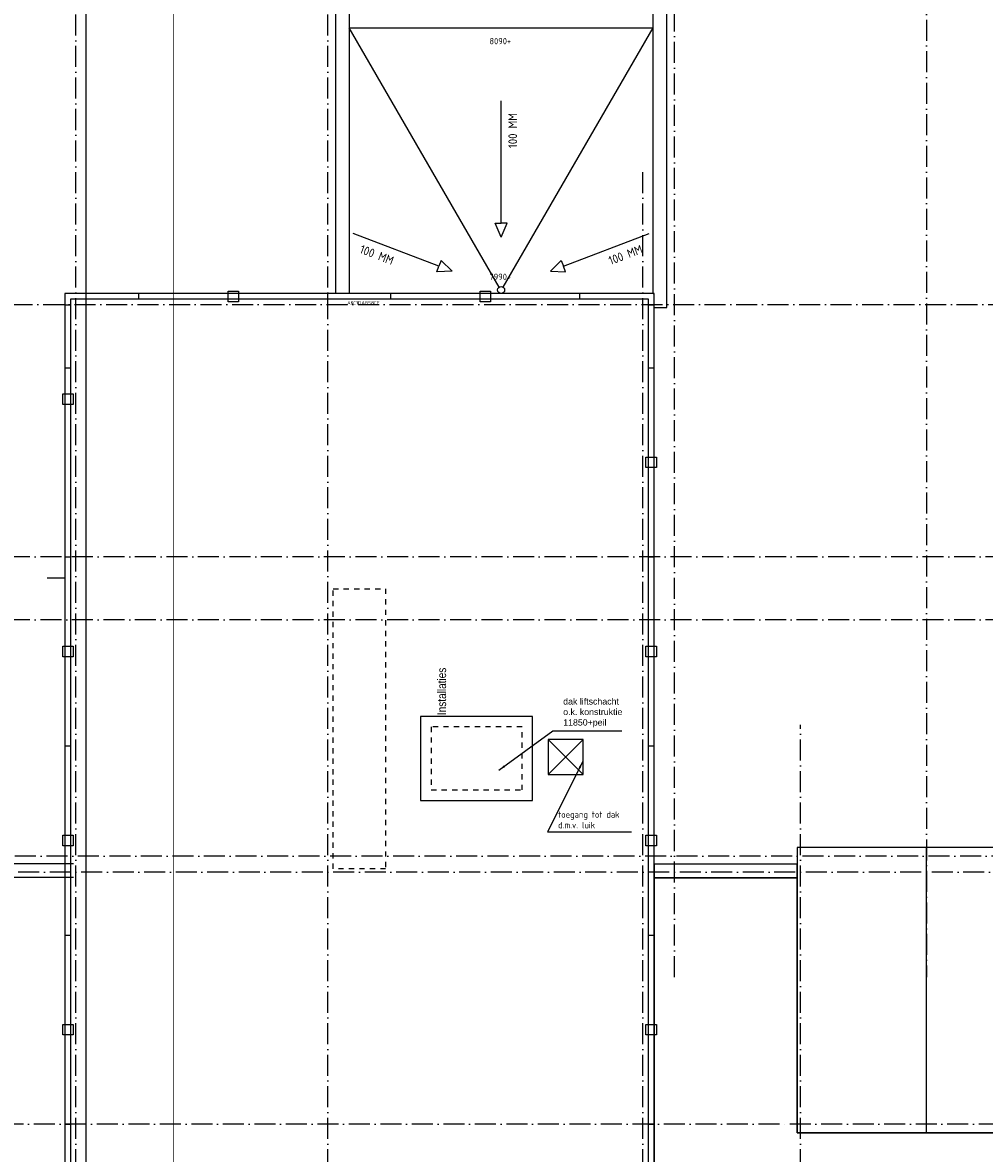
# Model space of a CAD drawing. Header units: millimetres. Extents: x 92017 to 243086, y 190 to 84290.
# Tile 7 of 19: x 122367 to 149847, y 32483 to 64769. Entities that reach past the tile are written whole.
import ezdxf
from ezdxf.enums import TextEntityAlignment as Align

# ---------------------------------------------------------------- set-up
doc = ezdxf.new("R2010")
doc.units = ezdxf.units.MM
doc.header["$LTSCALE"] = 100
for name, pattern in [('DASHDOT', [9, 6, -1.5, 0, -1.5]), ('DASHED', [3, 1.5, -1.5]), ('HIDDEN', [9.525, 6.35, -3.175])]:
    doc.linetypes.add(name, pattern=pattern)
doc.layers.get('0').update_dxf_attribs({"linetype": 'CONTINUOUS'})
for name, color, linetype in [('AL$1A---_ALGEMEEN', 8, 'CONTINUOUS'), ('AT$1A---_TEKST018', 1, 'CONTINUOUS'), ('AT$1A---_TEKST025', 2, 'CONTINUOUS'), ('BL$4----', 7, 'CONTINUOUS'), ('LIJN025', 10, 'CONTINUOUS'), ('LIJN050', 90, 'CONTINUOUS'), ('TEKST25', 10, 'CONTINUOUS'), ('TEKST35', 50, 'CONTINUOUS'), ('TEKST50', 90, 'CONTINUOUS')]:
    doc.layers.add(name, color=color, linetype=linetype)
doc.styles.add('ISO', font='ISO.SHX')
doc.styles.add('ROMAND', font='romand')
doc.styles.get("Standard").update_dxf_attribs({"font": 'iso.shx'})
doc.styles.add('TECHNIC', font='technic_.ttf')
doc.dimstyles.new('018RADI100UIT', dxfattribs={"dimscale": 100, "dimtxt": 1.8, "dimasz": 2, "dimexe": 2, "dimexo": 3, "dimgap": 1, "dimtad": 1, "dimdec": 4, "dimrnd": 1, "dimdsep": 46, "dimtxsty": 'Standard', "dimblk1": 'MSTR3', "dimblk2": 'MSTR3', "dimcen": 3, "dimdle": 1.25, "dimse1": 1, "dimse2": 1, "dimclrd": 7, "dimclre": 1, "dimadec": 0, "dimazin": 0, "dimtfac": 0.75, "dimtdec": 4, "dimtofl": 0, "dimtmove": 1, "dimatfit": 3, "dimfxl": 1, "dimtvp": 1.5, "dimtolj": 1, "dimtzin": 0, "dimarcsym": 0})

# ---------------------------------------------------------------- blocks, each defined once
blk = doc.blocks.new('A0-GE')
at = {"layer": 'LIJN025'}
blk.add_lwpolyline([(1500, 841), (1500, 0), (311, 0), (311, 841)], close=True, dxfattribs=at)
at = {"layer": 'LIJN050', "const_width": 0.2}
blk.add_lwpolyline([(1495, 836), (336, 836), (336, 5), (1495, 5)], close=True, dxfattribs=at)
at = {"layer": 'TEKST25', "style": 'ROMAND', "width": 2.899115}
blk.add_attdef('STATUS', text='', height=2.5, dxfattribs=at).set_placement((1454, 71.5), (1493, 71.5), align=Align.FIT)
at = {"layer": 'TEKST25', "style": 'ISO'}
for tag, p in [('E', (1455.25, 66)), ('NAAM-E', (1466.75, 66)), ('DATUM-E', (1485, 66)), ('D', (1455.25, 61)), ('NAAM-D', (1466.75, 61)), ('DATUM-D', (1485, 61)), ('C', (1455.25, 56)), ('NAAM-C', (1466.75, 56)), ('DATUM-C', (1485, 56)), ('B', (1455.25, 51)), ('NAAM-B', (1466.75, 51)), ('DATUM-B', (1485, 51)), ('A', (1455.25, 46)), ('NAAM-A', (1466.75, 46)), ('DATUM-A', (1485, 46))]:
    blk.add_attdef(tag, text='', height=2.5, dxfattribs=at).set_placement(p, align=Align.CENTER)
for tag, p in [('DATUM', (1332.75, 36.25)), ('SCHAAL', (1368, 36.25)), ('GETEKEND', (1398.25, 36.25)), ('GECONTOL.', (1433, 36.25)), ('FORMAAT', (1463.25, 28.25))]:
    blk.add_attdef(tag, p, '', height=2.5, dxfattribs=at)
at = {"layer": 'TEKST35', "style": 'ISO'}
for tag, p in [('PROJECT', (1334.5, 72.5)), ('PLAATS', (1334.5, 63.5)), ('INSTALLATIE-REGEL1', (1334.5, 52.5)), ('INSTALLATIE-REGEL2', (1334.5, 43.5))]:
    blk.add_attdef(tag, p, '', height=4, dxfattribs=at)
blk.add_attdef('PROJ.NR.', text='', height=4, dxfattribs=at).set_placement((1481, 23), align=Align.CENTER)
at = {"layer": 'TEKST50', "style": 'ISO'}
blk.add_attdef('FILE-NAAM', text='', height=5, dxfattribs=at).set_placement((1473.5, 7.5), align=Align.CENTER)
blk = doc.blocks.new('MSTR3')
at = {"color": 0, "linetype": 'Continuous'}
for p, q in [((-1, 0), (0, 0)), ((0, 1.5), (0, 0)), ((0, 0), (0, -1.5)), ((0, 0), (1.5, 0))]:
    blk.add_line(p, q, dxfattribs=at)
blk.add_circle((0, 0), 0.3, dxfattribs=at)

msp = doc.modelspace()

# ---------------------------------------------------------------- linework, layer by layer
at = {"layer": 'AL$1A---_ALGEMEEN', "color": 1, "linetype": 'DASHDOT'}
for points in [[(123890, 3196), (123890, 79253)], [(131090, 3196), (131090, 79253)], [(140990, 37516), (140990, 79253)], [(148190, 79253), (148190, 37516)], [(140090, 3196), (140090, 60616)], [(94147, 56716), (239595, 56716)], [(239590, 49516), (92017, 49516)], [(239590, 47716), (95197, 47716)], [(144590, 3196), (144590, 44719)], [(186656, 40966), (92017, 40966)], [(184048, 40516), (95877, 40516)], [(194390, 33316), (143990, 33316), (119345, 33316)]]:
    msp.add_lwpolyline(points, dxfattribs=at)
at = {"layer": 'AL$1A---_ALGEMEEN', "linetype": 'Continuous'}
for points in [[(123821, 40356), (98080, 40356), (98080, 74726), (131700, 74726), (131700, 57036)], [(140400, 57026), (140380, 57026), (140380, 74726), (174000, 74726), (174000, 57026), (173980, 57026)], [(123821, 40746), (98470, 40746), (98470, 74336), (131310, 74336), (131310, 57036)], [(140400, 56636), (140770, 56636), (140770, 74336), (173610, 74336), (173610, 56636), (173980, 56636)], [(125690, 56870), (125690, 57025)], [(123580, 56715), (123735, 56715)], [(123580, 54915), (123735, 54915)], [(140245, 54915), (140400, 54915)], [(123580, 49515), (123735, 49515)], [(140245, 49515), (140400, 49515)], [(137385, 44298), (138385, 43298)], [(138385, 44298), (137385, 43298)], [(123580, 44115), (123735, 44115)], [(140245, 44115), (140400, 44115)], [(148190, 33065), (148190, 41215)], [(123580, 38715), (123735, 38715)], [(140245, 38715), (140400, 38715)], [(123580, 33315), (123735, 33315)], [(140245, 33315), (140400, 33315)]]:
    msp.add_lwpolyline(points, dxfattribs=at)
at = {"layer": 'AL$1A---_ALGEMEEN', "color": 8, "linetype": 'Continuous'}
for points in [[(131700, 64619), (140380, 64619)], [(135986, 57219), (131700, 64619)], [(136095, 57219), (140380, 64619)], [(136040, 59039), (136040, 62535)], [(136040, 58639), (135864, 59039), (136040, 59039)], [(136040, 58639), (136216, 59039), (136040, 59039)], [(134262, 57814), (131810, 58751)], [(137819, 57814), (140270, 58751)], [(134636, 57672), (134199, 57650), (134262, 57814)], [(134636, 57672), (134325, 57979), (134262, 57814)], [(137445, 57672), (137756, 57979), (137819, 57814)], [(137445, 57672), (137881, 57650), (137819, 57814)], [(131090, 56870), (131090, 57025)], [(132890, 56870), (132890, 57025)], [(138290, 56870), (138290, 57025)], [(140245, 56715), (140400, 56715)]]:
    msp.add_lwpolyline(points, dxfattribs=at)
at = {"layer": 'AL$1A---_ALGEMEEN', "linetype": 'Continuous'}
for points in [[(123570, 57035), (123570, 7796), (140410, 7796), (140410, 57035)], [(123735, 56870), (123735, 7961), (140245, 7961), (140245, 56870)], [(133740, 42560), (136940, 42560), (136940, 44960), (133740, 44960)], [(137385, 44298), (137385, 43298), (138385, 43298), (138385, 44298)], [(144500, 41215), (144500, 33065), (169880, 33065), (169880, 41215)], [(140410, 40745), (140410, 40355), (144500, 40355), (144500, 40745)], [(140410, 40355), (140410, 9315), (173970, 9315), (173970, 40355), (169880, 40355), (169880, 33065), (144500, 33065), (144500, 40355)]]:
    msp.add_lwpolyline(points, close=True, dxfattribs=at)
at = {"layer": 'AL$1A---_ALGEMEEN', "linetype": 'HIDDEN'}
for points in [[(128240, 56798), (128240, 57098), (128540, 57098), (128540, 56798)], [(123813, 53865), (123513, 53865), (123513, 54165), (123813, 54165)], [(140477, 52065), (140177, 52065), (140177, 52365), (140477, 52365)], [(123813, 46665), (123513, 46665), (123513, 46965), (123813, 46965)], [(140477, 46665), (140177, 46665), (140177, 46965), (140477, 46965)], [(123813, 41265), (123513, 41265), (123513, 41565), (123813, 41565)], [(140477, 41265), (140177, 41265), (140177, 41565), (140477, 41565)], [(123813, 35865), (123513, 35865), (123513, 36165), (123813, 36165)], [(140477, 35865), (140177, 35865), (140177, 36165), (140477, 36165)]]:
    msp.add_lwpolyline(points, close=True, dxfattribs=at)
at = {"layer": 'AL$1A---_ALGEMEEN', "color": 8, "linetype": 'HIDDEN'}
msp.add_lwpolyline([(135440, 56798), (135440, 57098), (135740, 57098), (135740, 56798)], close=True, dxfattribs=at)
at = {"layer": 'AL$1A---_ALGEMEEN', "linetype": 'HIDDEN'}
msp.add_lwpolyline([(123070, 48915), (123570, 48915)], dxfattribs=at)
at = {"layer": 'AL$1A---_ALGEMEEN', "linetype": 'DASHED'}
for points in [[(132740, 48605), (132740, 40605), (131240, 40605), (131240, 48605)], [(134040, 42860), (136640, 42860), (136640, 44660), (134040, 44660)]]:
    msp.add_lwpolyline(points, close=True, dxfattribs=at)
at = {"layer": 'AL$1A---_ALGEMEEN', "color": 8, "linetype": 'Continuous'}
msp.add_circle((136040, 57135), 100, dxfattribs=at)

# ---------------------------------------------------------------- block references
at = {"xscale": 100, "yscale": 100, "zscale": 100}
msp.add_blockref('A0-GE', (93086, 190), dxfattribs=at)

# ---------------------------------------------------------------- texts
at = {"layer": 'AT$1A---_TEKST018', "color": 8, "linetype": 'Continuous'}
msp.add_text('A$C1DAB58CE', height=100, dxfattribs=at).set_placement((131640, 56716))
at = {"layer": 'AT$1A---_TEKST018', "color": 8, "linetype": 'Continuous', "char_height": 180, "width": 578.42, "attachment_point": 1}
for s, insert in [('8090+', (135705, 64331)), ('7990+', (135705, 57601))]:
    msp.add_mtext(s, dxfattribs=dict(at, insert=insert))
at = {"layer": 'AT$1A---_TEKST018', "linetype": 'Continuous', "insert": (137812, 45061), "char_height": 180, "attachment_point": 4}
msp.add_mtext('\\A1;\\fArial|b0|i0|c0|p34;dak liftschacht\\Po.k. konstruktie\\P11850+peil', dxfattribs=at)
msp.add_mtext('\\A1;\\fArial|b0|i0|c0|p34;dak liftschacht\\Po.k. konstruktie\\P11850+peil', dxfattribs=at)
at = {"layer": 'AT$1A---_TEKST018', "color": 8, "linetype": 'Continuous', "char_height": 180, "attachment_point": 4}
for s, insert in [('\\A1;\\fArial|b0|i0|c0|p34;dak liftschacht\\Po.k. konstruktie\\P11850+peil', (137812, 45061)), ('toegang tot dak\\Pd.m.v. luik', (137668, 42006))]:
    msp.add_mtext(s, dxfattribs=dict(at, insert=insert))
at = {"layer": 'AT$1A---_TEKST025', "color": 8, "linetype": 'Continuous', "char_height": 250, "width": 1902.82}
for insert, attachment_point, rotation in [((136496, 62185), 9, 90), ((131975, 58200), 7, 339.0989), ((140105, 58200), 9, 20.9011)]:
    msp.add_mtext('100 MM', dxfattribs=dict(at, insert=insert, attachment_point=attachment_point, rotation=rotation))
at = {"layer": 'BL$4----', "style": 'TECHNIC'}
msp.add_text('Installaties', height=250, rotation=90, dxfattribs=at).set_placement((134466, 45673), align=Align.CENTER)

# ---------------------------------------------------------------- leaders
at = {"layer": 'AL$1A---_ALGEMEEN', "linetype": 'Continuous', "annotation_type": 0, "has_hookline": 1, "hookline_direction": 0, "text_width": 1672}
msp.add_leader([(135975, 43420), (137512, 44544), (137712, 44544)], dimstyle='018RADI100UIT', override={"dimtxt": 3, "dimse1": 0, "dimse2": 0, "dimclrd": 0, "dimclre": 0, "dimtix": 1, "dimtofl": 1}, dxfattribs=at)
msp.add_leader([(135975, 43420), (137512, 44544), (137712, 44544)], dimstyle='018RADI100UIT', override={"dimtxt": 3, "dimse1": 0, "dimse2": 0, "dimclrd": 0, "dimclre": 0, "dimtix": 1, "dimtofl": 1}, dxfattribs=at)
at = {"layer": 'AL$1A---_ALGEMEEN', "color": 8, "linetype": 'Continuous', "annotation_type": 0, "has_hookline": 1, "hookline_direction": 0, "text_width": 2100}
msp.add_leader([(138372, 43671), (137368, 41663), (137568, 41663)], dimstyle='018RADI100UIT', override={"dimtxt": 3, "dimse1": 0, "dimse2": 0, "dimclrd": 0, "dimclre": 0, "dimtix": 1, "dimtofl": 1}, dxfattribs=at)

doc.saveas('drawing.dxf')
